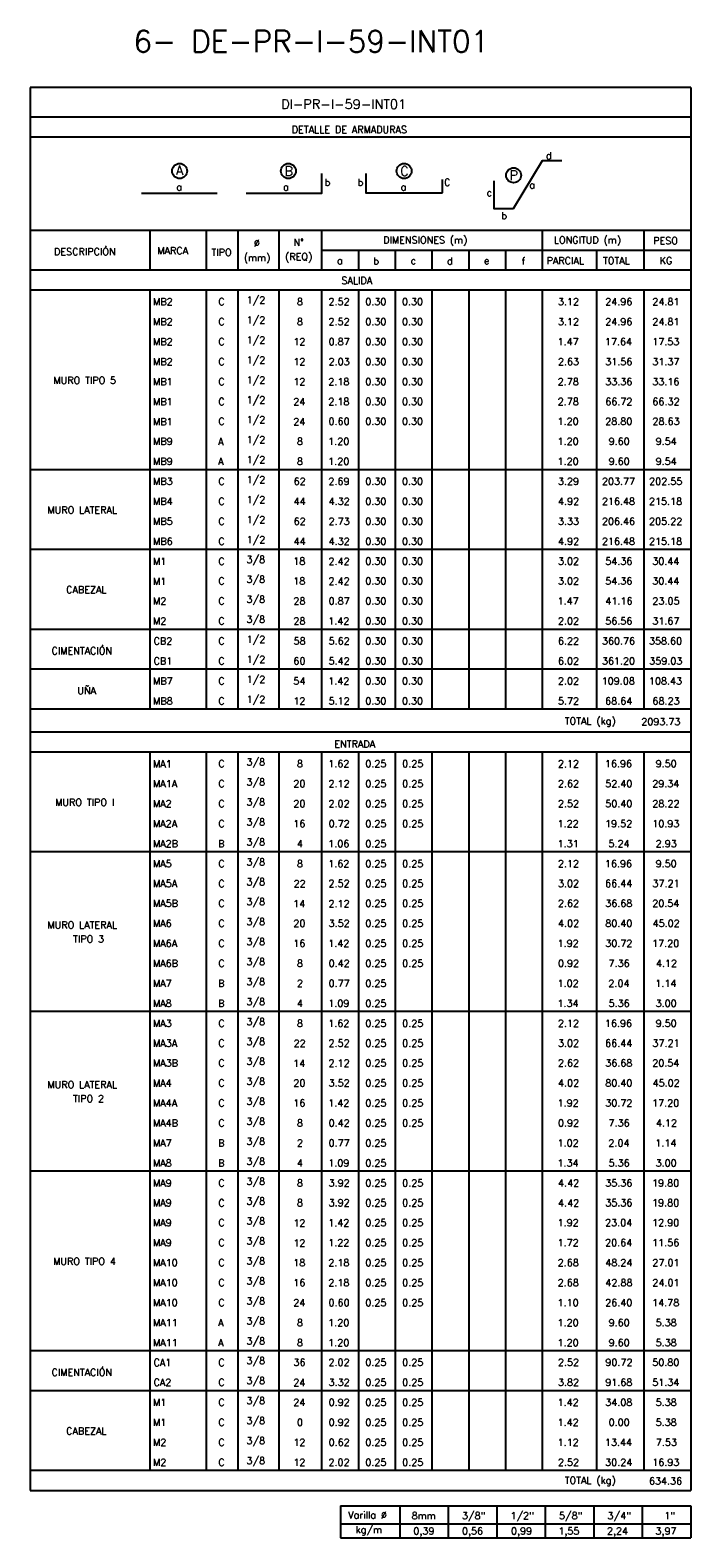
# Model space of a CAD drawing. Header units: metres. Extents: x -260 to 410, y 23 to 160.
# Tile 10 of 15: x 50 to 76, y 23 to 81. Entities that reach past the tile are written whole.
import ezdxf
from ezdxf.enums import TextEntityAlignment as Align

# ---------------------------------------------------------------- set-up
doc = ezdxf.new("R2010")
doc.units = ezdxf.units.M
for name, color, linetype in [('XREF-SE-CUADROS DE DESPIECE - HUAURA_PQT4$0$21', 3, 'Continuous'), ('XREF-SE-CUADROS DE DESPIECE - HUAURA_PQT4$0$21C', 3, 'Continuous'), ('XREF-SE-CUADROS DE DESPIECE - HUAURA_PQT4$0$23', 2, 'Continuous'), ('XREF-SE-CUADROS DE DESPIECE - HUAURA_PQT4$0$S-ANNO-TEXT', 7, 'Continuous'), ('XREF-SE-CUADROS DE DESPIECE - HUAURA_PQT4$0$S-LNWK-0006', 1, 'Continuous')]:
    doc.layers.add(name, color=color, linetype=linetype)
doc.styles.add('XREF-SE-CUADROS DE DESPIECE - HUAURA_PQT4$0$ROMANS-SP', font='romans.shx', dxfattribs={"width": 0.7})
doc.styles.add('XREF-SE-CUADROS DE DESPIECE - HUAURA_PQT4$0$TEGEPSA 100', font='romans.shx')

# ---------------------------------------------------------------- blocks, each defined once
blk = doc.blocks.new('XREF-SE-CUADROS DE DESPIECE - HUAURA_PQT4$0$ARM')
at = {"layer": 'XREF-SE-CUADROS DE DESPIECE - HUAURA_PQT4$0$21C'}
for centre in [(4.163, -1.297), (8.339, -1.297), (12.78, -1.297), (16.983, -1.462)]:
    blk.add_circle(centre, 0.288, dxfattribs=at)
at = {"layer": 'XREF-SE-CUADROS DE DESPIECE - HUAURA_PQT4$0$S-LNWK-0006'}
blk.add_line((2.697, -2.15), (5.606, -2.15), dxfattribs=at)
at = {"layer": 'XREF-SE-CUADROS DE DESPIECE - HUAURA_PQT4$0$S-LNWK-0006', "flags": 128}
blk.add_lwpolyline([(18.832, -0.906), (18.079, -0.906), (16.973, -2.743), (16.237, -2.744), (16.237, -1.676)], dxfattribs=at)
at = {"layer": 'XREF-SE-CUADROS DE DESPIECE - HUAURA_PQT4$0$S-LNWK-0006'}
blk.add_lwpolyline([(6.719, -2.15), (9.628, -2.15), (9.628, -1.399)], dxfattribs=at)
blk.add_lwpolyline([(14.238, -1.626), (14.238, -2.136, -0.414214), (14.225, -2.15), (11.329, -2.15), (11.329, -1.399)], format="xyb", dxfattribs=at)
at = {"layer": 'XREF-SE-CUADROS DE DESPIECE - HUAURA_PQT4$0$S-ANNO-TEXT', "style": 'XREF-SE-CUADROS DE DESPIECE - HUAURA_PQT4$0$TEGEPSA 100'}
for s, p in [('d', (18.44, -0.838)), ('b', (9.95, -1.871)), ('b', (11.214, -1.871)), ('C', (14.56, -1.871)), ('c', (16.154, -2.26)), ('b', (16.73, -3.145))]:
    blk.add_text(s, height=0.27, dxfattribs=at).set_placement(p, align=Align.RIGHT)
for s, height, p in [('A', 0.362, (4.164, -1.443)), ('B', 0.362, (8.353, -1.479)), ('C', 0.362, (12.794, -1.479)), ('P', 0.362, (16.997, -1.644)), ('a', 0.27, (4.146, -2.047)), ('a', 0.27, (8.246, -2.05)), ('a', 0.27, (12.758, -2.05)), ('a', 0.27, (17.694, -1.974))]:
    blk.add_text(s, height=height, dxfattribs=at).set_placement(p, align=Align.CENTER)
blk = doc.blocks.new('XREF-SE-CUADROS DE DESPIECE - HUAURA_PQT4')
blk.add_line((72.039, 56.826), (72.039, 54.528))
at = {"layer": 'XREF-SE-CUADROS DE DESPIECE - HUAURA_PQT4$0$21'}
for p, q in [((54.887, 72.91), (54.887, 71.379)), ((57.054, 72.91), (57.054, 71.379)), ((58.266, 72.91), (58.266, 71.379)), ((59.836, 72.91), (59.836, 71.379)), ((61.486, 72.91), (61.486, 71.379)), ((69.953, 72.91), (69.953, 71.379)), ((73.848, 72.91), (73.848, 71.379)), ((61.486, 72.14), (75.656, 72.14)), ((62.897, 72.14), (62.897, 71.379)), ((64.308, 72.14), (64.308, 71.379)), ((65.719, 72.14), (65.719, 71.379)), ((67.13, 72.14), (67.13, 71.379)), ((68.542, 72.14), (68.542, 71.379)), ((72.039, 72.14), (72.039, 71.379)), ((50.297, 71.379), (75.656, 71.379)), ((50.297, 70.617), (75.656, 70.617)), ((54.887, 70.617), (54.887, 54.528)), ((57.054, 70.617), (57.054, 56.826)), ((58.266, 70.617), (58.266, 56.826)), ((59.836, 70.617), (59.836, 56.826)), ((61.486, 70.617), (61.486, 56.826)), ((62.897, 70.617), (62.897, 56.826)), ((64.308, 70.617), (64.308, 56.826)), ((65.719, 70.617), (65.719, 56.826)), ((67.13, 70.617), (67.13, 56.826)), ((68.542, 70.617), (68.542, 56.826)), ((69.953, 70.617), (69.953, 54.528)), ((72.039, 70.617), (72.039, 56.826)), ((73.848, 70.617), (73.848, 54.528)), ((50.297, 63.721), (75.656, 63.721)), ((50.297, 60.657), (75.656, 60.657)), ((50.297, 57.592), (75.656, 57.592)), ((57.054, 56.826), (57.054, 54.528)), ((58.266, 56.826), (58.266, 54.528)), ((59.836, 56.826), (59.836, 54.528)), ((61.486, 56.826), (61.486, 54.528)), ((62.897, 56.826), (62.897, 54.528)), ((64.308, 56.826), (64.308, 54.528)), ((65.719, 56.826), (65.719, 54.528)), ((67.13, 56.826), (67.13, 54.528)), ((68.542, 56.826), (68.542, 54.528)), ((50.297, 56.06), (75.656, 56.06)), ((50.297, 54.528), (54.887, 54.528)), ((54.887, 54.528), (75.656, 54.528)), ((50.297, 53.641), (75.656, 53.641)), ((50.297, 52.879), (75.656, 52.879)), ((54.887, 52.879), (54.887, 25.298)), ((57.054, 52.879), (57.054, 25.298)), ((58.266, 52.879), (58.266, 25.298)), ((59.836, 52.879), (59.836, 25.298)), ((61.486, 52.879), (61.486, 25.298)), ((62.897, 52.879), (62.897, 25.298)), ((64.308, 52.879), (64.308, 25.298)), ((65.719, 52.879), (65.719, 25.298)), ((67.13, 52.879), (67.13, 25.298)), ((68.542, 52.879), (68.542, 25.298)), ((69.953, 52.879), (69.953, 25.298)), ((72.039, 52.879), (72.039, 25.298)), ((73.848, 52.879), (73.848, 25.298)), ((50.297, 49.048), (75.656, 49.048)), ((50.297, 42.919), (75.656, 42.919)), ((50.297, 36.79), (75.656, 36.79)), ((50.297, 29.895), (75.656, 29.895)), ((50.297, 28.362), (75.656, 28.362)), ((50.297, 25.298), (75.656, 25.298)), ((64.481, 23.932), (64.481, 22.704)), ((66.343, 23.932), (66.343, 22.704)), ((68.206, 23.932), (68.206, 22.704)), ((70.068, 23.932), (70.068, 22.704)), ((71.931, 23.932), (71.931, 22.704)), ((73.794, 23.932), (73.794, 22.704)), ((62.215, 23.244), (75.656, 23.244))]:
    blk.add_line(p, q, dxfattribs=at)
at = {"layer": 'XREF-SE-CUADROS DE DESPIECE - HUAURA_PQT4$0$23'}
for p, q in [((50.297, 78.38), (50.297, 24.523)), ((75.656, 78.38), (75.656, 24.523)), ((50.297, 72.91), (75.656, 72.91)), ((50.297, 24.523), (75.656, 24.523)), ((62.215, 23.932), (62.215, 22.704)), ((62.215, 23.932), (75.656, 23.932)), ((62.215, 23.932), (62.215, 22.704)), ((75.656, 23.932), (75.656, 22.704)), ((62.215, 22.704), (75.656, 22.704))]:
    blk.add_line(p, q, dxfattribs=at)
for points in [[(75.656, 78.38), (50.297, 78.38)], [(75.656, 77.244), (50.297, 77.244)], [(75.656, 76.474), (50.297, 76.474)]]:
    blk.add_lwpolyline(points, dxfattribs=at)
blk.add_blockref('XREF-SE-CUADROS DE DESPIECE - HUAURA_PQT4$0$ARM', (51.87, 76.474))
at = {"style": 'XREF-SE-CUADROS DE DESPIECE - HUAURA_PQT4$0$TEGEPSA 100'}
for s, p in [('Ø', (58.885, 72.28)), ('N°', (60.406, 72.307)), ('DIMENSIONES (m)', (63.848, 72.394)), ('LONGITUD (m)', (70.397, 72.394)), ('PESO', (74.211, 72.367)), ('DESCRIPCIÓN', (51.215, 71.94)), ('MARCA', (55.18, 71.986)), ('TIPO', (57.255, 71.918)), ('(mm)', (58.499, 71.721)), ('(REQ)', (60.082, 71.748)), ('a', (62.078, 71.603)), ('b', (63.464, 71.591)), ('c', (64.905, 71.603)), ('d', (66.3, 71.592)), ('e', (67.712, 71.603)), ('f', (69.164, 71.589)), ('PARCIAL', (70.12, 71.601)), ('TOTAL', (72.284, 71.601)), ('KG', (74.461, 71.601)), ('MB2', (55.014, 70.021)), ('C', (57.521, 70.023)), (' 1/2', (58.418, 70.088)), ('8', (60.534, 70.024)), ('2.52', (61.747, 70.024)), ('0.30', (63.158, 70.024)), ('0.30', (64.57, 70.024)), ('3.12', (70.553, 70.024)), ('24.96', (72.369, 70.024)), ('24.81', (74.181, 70.024)), ('MB2', (55.014, 69.255)), ('C', (57.521, 69.257)), (' 1/2', (58.418, 69.322)), ('8', (60.534, 69.258)), ('2.52', (61.747, 69.258)), ('0.30', (63.158, 69.258)), ('0.30', (64.57, 69.258)), ('3.12', (70.553, 69.258)), ('24.96', (72.369, 69.258)), ('24.81', (74.181, 69.258)), ('MB2', (55.014, 68.489)), ('C', (57.521, 68.491)), (' 1/2', (58.418, 68.556)), ('12', (60.4, 68.487)), ('0.87', (61.75, 68.492)), ('0.30', (63.158, 68.492)), ('0.30', (64.57, 68.492)), ('1.47', (70.542, 68.489)), ('17.64', (72.359, 68.492)), ('17.53', (74.175, 68.492)), ('MB2', (55.014, 67.723)), ('C', (57.521, 67.725)), (' 1/2', (58.418, 67.79)), ('12', (60.4, 67.721)), ('2.03', (61.749, 67.726)), ('0.30', (63.158, 67.726)), ('0.30', (64.57, 67.726)), ('2.63', (70.553, 67.726)), ('31.56', (72.37, 67.726)), ('31.37', (74.18, 67.726)), ('MURO TIPO 5', (51.189, 67.011)), ('MB1', (55.014, 66.956)), ('C', (57.521, 66.959)), (' 1/2', (58.418, 67.024)), ('12', (60.4, 66.955)), ('2.18', (61.744, 66.96)), ('0.30', (63.158, 66.96)), ('0.30', (64.57, 66.96)), ('2.78', (70.548, 66.96)), ('33.36', (72.37, 66.96)), ('33.16', (74.179, 66.96)), ('MB1', (55.014, 66.19)), ('C', (57.521, 66.193)), (' 1/2', (58.418, 66.257)), ('24', (60.4, 66.19)), ('2.18', (61.744, 66.193)), ('0.30', (63.158, 66.193)), ('0.30', (64.57, 66.193)), ('2.78', (70.548, 66.193)), ('66.72', (72.374, 66.193)), ('66.32', (74.182, 66.193)), ('MB1', (55.014, 65.424)), ('C', (57.521, 65.427)), (' 1/2', (58.418, 65.491)), ('24', (60.4, 65.424)), ('0.60', (61.747, 65.427)), ('0.30', (63.158, 65.427)), ('0.30', (64.57, 65.427)), ('1.20', (70.539, 65.427)), ('28.80', (72.368, 65.427)), ('28.63', (74.183, 65.427)), ('MB9', (55.014, 64.661)), ('A', (57.515, 64.658)), (' 1/2', (58.418, 64.725)), ('8', (60.534, 64.661)), ('1.20', (61.735, 64.661)), ('1.20', (70.539, 64.661)), ('9.60', (72.498, 64.661)), ('9.54', (74.305, 64.661)), (' 1/2', (58.418, 63.959)), ('MB9', (55.014, 63.895)), ('A', (57.515, 63.892)), ('8', (60.534, 63.895)), ('1.20', (61.735, 63.895)), ('1.20', (70.539, 63.895)), ('9.60', (72.498, 63.895)), ('9.54', (74.305, 63.895)), ('MB3', (55.014, 63.129)), ('C', (57.521, 63.128)), (' 1/2', (58.418, 63.193)), ('62', (60.408, 63.129)), ('2.69', (61.746, 63.129)), ('0.30', (63.158, 63.129)), ('0.30', (64.57, 63.129)), ('3.29', (70.552, 63.129)), ('203.77', (72.244, 63.129)), ('202.55', (74.055, 63.129)), ('MB4', (55.014, 62.359)), ('C', (57.521, 62.362)), (' 1/2', (58.418, 62.427)), ('44', (60.408, 62.359)), ('4.32', (61.755, 62.363)), ('0.30', (63.158, 62.363)), ('0.30', (64.57, 62.363)), ('4.92', (70.56, 62.363)), ('216.48', (72.242, 62.363)), ('215.18', (74.051, 62.363)), ('MURO LATERAL', (50.96, 62.031)), (' 1/2', (58.418, 61.661)), ('MB5', (55.014, 61.597)), ('C', (57.521, 61.596)), ('62', (60.408, 61.597)), ('2.73', (61.749, 61.597)), ('0.30', (63.158, 61.597)), ('0.30', (64.57, 61.597)), ('3.33', (70.555, 61.597)), ('206.46', (72.242, 61.597)), ('205.22', (74.054, 61.597)), ('MB6', (55.014, 60.83)), ('C', (57.521, 60.83)), (' 1/2', (58.418, 60.894)), ('44', (60.408, 60.827)), ('4.32', (61.755, 60.83)), ('0.30', (63.158, 60.83)), ('0.30', (64.57, 60.83)), ('4.92', (70.56, 60.83)), ('216.48', (72.242, 60.83)), ('215.18', (74.051, 60.83)), ('M1', (55.014, 60.061)), ('C', (57.521, 60.063)), (' 3/8', (58.415, 60.128)), ('18', (60.396, 60.064)), ('2.42', (61.747, 60.062)), ('0.30', (63.158, 60.064)), ('0.30', (64.57, 60.064)), ('3.02', (70.553, 60.064)), ('54.36', (72.37, 60.064)), ('30.44', (74.176, 60.064)), (' 3/8', (58.415, 59.362)), ('CABEZAL', (51.678, 58.966)), ('M1', (55.014, 59.295)), ('C', (57.521, 59.297)), ('18', (60.396, 59.298)), ('2.42', (61.747, 59.296)), ('0.30', (63.158, 59.298)), ('0.30', (64.57, 59.298)), ('3.02', (70.553, 59.298)), ('54.36', (72.37, 59.298)), ('30.44', (74.176, 59.298)), ('M2', (55.014, 58.529)), ('C', (57.521, 58.531)), (' 3/8', (58.415, 58.596)), ('28', (60.403, 58.532)), ('0.87', (61.75, 58.532)), ('0.30', (63.158, 58.532)), ('0.30', (64.57, 58.532)), ('1.47', (70.542, 58.529)), ('41.16', (72.377, 58.532)), ('23.05', (74.182, 58.532)), ('M2', (55.014, 57.763)), ('C', (57.521, 57.765)), (' 3/8', (58.415, 57.83)), ('28', (60.403, 57.766)), ('1.42', (61.74, 57.763)), ('0.30', (63.158, 57.766)), ('0.30', (64.57, 57.766)), ('2.02', (70.552, 57.766)), ('56.56', (72.37, 57.766)), ('31.67', (74.18, 57.766)), (' 1/2', (58.418, 57.064)), ('CIMENTACIÓN', (51.116, 56.622)), ('CB2', (55.033, 56.999)), ('C', (57.521, 56.999)), ('58', (60.405, 57)), ('5.62', (61.749, 57)), ('0.30', (63.158, 57)), ('0.30', (64.57, 57)), ('6.22', (70.553, 57)), ('360.76', (72.243, 57)), ('358.60', (74.05, 57)), ('CB1', (55.033, 56.233)), ('C', (57.521, 56.233)), (' 1/2', (58.418, 56.298)), ('60', (60.403, 56.233)), ('5.42', (61.749, 56.233)), ('0.30', (63.158, 56.233)), ('0.30', (64.57, 56.233)), ('6.02', (70.553, 56.233)), ('361.20', (72.242, 56.233)), ('359.03', (74.057, 56.233)), ('MB7', (55.014, 55.464)), ('C', (57.521, 55.467)), (' 1/2', (58.418, 55.531)), ('54', (60.402, 55.467)), ('1.42', (61.74, 55.465)), ('0.30', (63.158, 55.467)), ('0.30', (64.57, 55.467)), ('2.02', (70.552, 55.467)), ('109.08', (72.235, 55.467)), ('108.43', (74.048, 55.467)), ('UÑA', (52.108, 55.096)), (' 1/2', (58.418, 54.765)), ('MB8', (55.014, 54.701)), ('C', (57.521, 54.7)), ('12', (60.4, 54.697)), ('5.12', (61.749, 54.701)), ('0.30', (63.158, 54.701)), ('0.30', (64.57, 54.701)), ('5.72', (70.554, 54.701)), ('68.64', (72.367, 54.701)), ('68.23', (74.183, 54.701)), ('MA1', (55.014, 52.283)), ('C', (57.521, 52.286)), (' 3/8', (58.415, 52.351)), ('8', (60.534, 52.286)), ('1.62', (61.74, 52.286)), ('0.25', (63.164, 52.286)), ('0.25', (64.576, 52.286)), ('2.12', (70.552, 52.284)), ('16.96', (72.361, 52.286)), ('9.50', (74.307, 52.286)), ('MA1A', (55.014, 51.517)), ('C', (57.521, 51.52)), (' 3/8', (58.415, 51.584)), ('20', (60.402, 51.52)), ('2.12', (61.747, 51.518)), ('0.25', (63.164, 51.52)), ('0.25', (64.576, 51.52)), ('2.62', (70.552, 51.52)), ('52.40', (72.369, 51.52)), ('29.34', (74.175, 51.52)), ('MURO TIPO I', (51.259, 50.805)), ('MA2', (55.014, 50.751)), ('C', (57.521, 50.753)), (' 3/8', (58.415, 50.818)), ('20', (60.402, 50.754)), ('2.02', (61.747, 50.754)), ('0.25', (63.164, 50.754)), ('0.25', (64.576, 50.754)), ('2.52', (70.552, 50.754)), ('50.40', (72.369, 50.754)), ('28.22', (74.181, 50.754)), ('MA2A', (55.014, 49.985)), ('C', (57.521, 49.987)), (' 3/8', (58.415, 50.052)), ('16', (60.396, 49.988)), ('0.72', (61.752, 49.988)), ('0.25', (63.164, 49.988)), ('0.25', (64.576, 49.988)), ('1.22', (70.545, 49.986)), ('19.52', (72.365, 49.988)), ('10.93', (74.175, 49.988)), ('MA2B', (55.014, 49.219)), ('B', (57.513, 49.217)), (' 3/8', (58.415, 49.286)), ('4', (60.535, 49.219)), ('1.06', (61.736, 49.222)), ('0.25', (63.164, 49.222)), ('1.31', (70.544, 49.222)), ('5.24', (72.495, 49.222)), ('2.93', (74.309, 49.222)), ('MA5', (55.014, 48.456)), ('C', (57.521, 48.455)), (' 3/8', (58.415, 48.52)), ('8', (60.534, 48.456)), ('1.62', (61.74, 48.456)), ('0.25', (63.164, 48.456)), ('0.25', (64.576, 48.456)), ('2.12', (70.552, 48.453)), ('16.96', (72.361, 48.456)), ('9.50', (74.307, 48.456)), (' 3/8', (58.415, 47.754)), ('MA5A', (55.014, 47.69)), ('C', (57.521, 47.689)), ('22', (60.407, 47.685)), ('2.52', (61.747, 47.69)), ('0.25', (63.164, 47.69)), ('0.25', (64.576, 47.69)), ('3.02', (70.553, 47.69)), ('66.44', (72.367, 47.69)), ('37.21', (74.182, 47.69)), ('MA5B', (55.014, 46.923)), ('C', (57.521, 46.923)), (' 3/8', (58.415, 46.987)), ('14', (60.393, 46.92)), ('2.12', (61.747, 46.921)), ('0.25', (63.164, 46.923)), ('0.25', (64.576, 46.923)), ('2.62', (70.552, 46.923)), ('36.68', (72.37, 46.923)), ('20.54', (74.175, 46.923)), ('MURO LATERAL', (50.96, 46.092)), ('MA6', (55.014, 46.157)), ('C', (57.521, 46.157)), (' 3/8', (58.415, 46.221)), ('20', (60.402, 46.157)), ('3.52', (61.749, 46.157)), ('0.25', (63.164, 46.157)), ('0.25', (64.576, 46.157)), ('4.02', (70.56, 46.157)), ('80.40', (72.371, 46.157)), ('45.02', (74.189, 46.157)), ('TIPO 3', (51.942, 45.559)), (' 3/8', (58.415, 45.455)), ('MA6A', (55.014, 45.391)), ('C', (57.521, 45.39)), ('16', (60.396, 45.391)), ('1.42', (61.74, 45.389)), ('0.25', (63.164, 45.391)), ('0.25', (64.576, 45.391)), ('1.92', (70.545, 45.391)), ('30.72', (72.374, 45.391)), ('17.20', (74.169, 45.391)), ('MA6B', (55.014, 44.625)), ('C', (57.521, 44.624)), (' 3/8', (58.415, 44.689)), ('8', (60.534, 44.625)), ('0.42', (61.752, 44.625)), ('0.25', (63.164, 44.625)), ('0.25', (64.576, 44.625)), ('0.92', (70.557, 44.625)), ('7.36', (72.497, 44.625)), ('4.12', (74.316, 44.623)), ('MA7', (55.014, 43.856)), ('B', (57.513, 43.854)), (' 3/8', (58.415, 43.923)), ('2', (60.534, 43.854)), ('0.77', (61.75, 43.859)), ('0.25', (63.164, 43.859)), ('1.02', (70.545, 43.859)), ('2.04', (72.493, 43.859)), ('1.14', (74.294, 43.856)), (' 3/8', (58.415, 43.157)), ('MA8', (55.014, 43.093)), ('B', (57.513, 43.088)), ('4', (60.535, 43.089)), ('1.09', (61.739, 43.093)), ('0.25', (63.164, 43.093)), ('1.34', (70.538, 43.093)), ('5.36', (72.497, 43.093)), ('3.00', (74.304, 43.093)), ('MA3', (55.014, 42.327)), ('C', (57.521, 42.326)), (' 3/8', (58.415, 42.391)), ('8', (60.534, 42.327)), ('1.62', (61.74, 42.327)), ('0.25', (63.164, 42.327)), ('0.25', (64.576, 42.327)), ('2.12', (70.552, 42.324)), ('16.96', (72.361, 42.327)), ('9.50', (74.307, 42.327)), ('MA3A', (55.014, 41.56)), ('C', (57.521, 41.56)), (' 3/8', (58.415, 41.624)), ('22', (60.407, 41.556)), ('2.52', (61.747, 41.56)), ('0.25', (63.164, 41.56)), ('0.25', (64.576, 41.56)), ('3.02', (70.553, 41.56)), ('66.44', (72.367, 41.56)), ('37.21', (74.182, 41.56)), (' 3/8', (58.415, 40.858)), ('MA3B', (55.014, 40.794)), ('C', (57.521, 40.793)), ('14', (60.393, 40.791)), ('2.12', (61.747, 40.792)), ('0.25', (63.164, 40.794)), ('0.25', (64.576, 40.794)), ('2.62', (70.552, 40.794)), ('36.68', (72.37, 40.794)), ('20.54', (74.175, 40.794)), ('MURO LATERAL', (50.96, 39.963)), ('MA4', (55.014, 40.025)), ('C', (57.521, 40.027)), (' 3/8', (58.415, 40.092)), ('20', (60.402, 40.028)), ('3.52', (61.749, 40.028)), ('0.25', (63.164, 40.028)), ('0.25', (64.576, 40.028)), ('4.02', (70.56, 40.028)), ('80.40', (72.371, 40.028)), ('45.02', (74.189, 40.028)), ('TIPO 2', (51.94, 39.43)), ('MA4A', (55.014, 39.259)), ('C', (57.521, 39.261)), (' 3/8', (58.415, 39.326)), ('16', (60.396, 39.262)), ('1.42', (61.74, 39.259)), ('0.25', (63.164, 39.262)), ('0.25', (64.576, 39.262)), ('1.92', (70.545, 39.262)), ('30.72', (72.374, 39.262)), ('17.20', (74.169, 39.262)), (' 3/8', (58.415, 38.56)), ('MA4B', (55.014, 38.493)), ('C', (57.521, 38.495)), ('8', (60.534, 38.496)), ('0.42', (61.752, 38.496)), ('0.25', (63.164, 38.496)), ('0.25', (64.576, 38.496)), ('0.92', (70.557, 38.496)), ('7.36', (72.497, 38.496)), ('4.12', (74.316, 38.493)), ('MA7', (55.014, 37.726)), ('B', (57.513, 37.725)), (' 3/8', (58.415, 37.794)), ('2', (60.534, 37.725)), ('0.77', (61.75, 37.73)), ('0.25', (63.164, 37.73)), ('1.02', (70.545, 37.73)), ('2.04', (72.493, 37.73)), ('1.14', (74.294, 37.727)), ('MA8', (55.014, 36.963)), ('B', (57.513, 36.959)), (' 3/8', (58.415, 37.028)), ('4', (60.535, 36.96)), ('1.09', (61.739, 36.963)), ('0.25', (63.164, 36.963)), ('1.34', (70.538, 36.963)), ('5.36', (72.497, 36.963)), ('3.00', (74.304, 36.963)), ('MA9', (55.014, 36.197)), ('C', (57.521, 36.197)), (' 3/8', (58.415, 36.261)), ('8', (60.534, 36.197)), ('3.92', (61.749, 36.197)), ('0.25', (63.164, 36.197)), ('0.25', (64.576, 36.197)), ('4.42', (70.56, 36.195)), ('35.36', (72.37, 36.197)), ('19.80', (74.169, 36.197)), ('MA9', (55.014, 35.431)), ('C', (57.521, 35.43)), (' 3/8', (58.415, 35.495)), ('8', (60.534, 35.431)), ('3.92', (61.749, 35.431)), ('0.25', (63.164, 35.431)), ('0.25', (64.576, 35.431)), ('4.42', (70.56, 35.429)), ('35.36', (72.37, 35.431)), ('19.80', (74.169, 35.431)), ('MA9', (55.014, 34.665)), ('C', (57.521, 34.664)), (' 3/8', (58.415, 34.729)), ('12', (60.4, 34.66)), ('1.42', (61.74, 34.663)), ('0.25', (63.164, 34.665)), ('0.25', (64.576, 34.665)), ('1.92', (70.545, 34.665)), ('23.04', (72.366, 34.665)), ('12.90', (74.169, 34.665)), ('MA9', (55.014, 33.899)), ('C', (57.521, 33.898)), (' 3/8', (58.415, 33.963)), ('12', (60.4, 33.894)), ('1.22', (61.74, 33.896)), ('0.25', (63.164, 33.899)), ('0.25', (64.576, 33.899)), ('1.72', (70.545, 33.896)), ('20.64', (72.366, 33.899)), ('11.56', (74.17, 33.899)), ('MURO TIPO 4', (51.181, 33.184)), ('MA10', (55.014, 33.133)), ('C', (57.521, 33.132)), (' 3/8', (58.415, 33.197)), ('18', (60.396, 33.133)), ('2.18', (61.744, 33.133)), ('0.25', (63.164, 33.133)), ('0.25', (64.576, 33.133)), ('2.68', (70.548, 33.133)), ('48.24', (72.374, 33.133)), ('27.01', (74.181, 33.133)), ('MA10', (55.014, 32.367)), ('C', (57.521, 32.366)), (' 3/8', (58.415, 32.431)), ('16', (60.396, 32.367)), ('2.18', (61.744, 32.367)), ('0.25', (63.164, 32.367)), ('0.25', (64.576, 32.367)), ('2.68', (70.548, 32.367)), ('42.88', (72.377, 32.367)), ('24.01', (74.181, 32.367)), ('MA10', (55.014, 31.6)), ('C', (57.521, 31.6)), (' 3/8', (58.415, 31.664)), ('24', (60.4, 31.597)), ('0.60', (61.747, 31.6)), ('0.25', (63.164, 31.6)), ('0.25', (64.576, 31.6)), ('1.10', (70.539, 31.6)), ('26.40', (72.368, 31.6)), ('14.78', (74.17, 31.6)), ('MA11', (55.014, 30.831)), ('A', (57.515, 30.831)), (' 3/8', (58.415, 30.898)), ('8', (60.534, 30.834)), ('1.20', (61.735, 30.834)), ('1.20', (70.539, 30.834)), ('9.60', (72.498, 30.834)), ('5.38', (74.306, 30.834)), ('MA11', (55.014, 30.065)), ('A', (57.515, 30.065)), (' 3/8', (58.415, 30.132)), ('8', (60.534, 30.068)), ('1.20', (61.735, 30.068)), ('1.20', (70.539, 30.068)), ('9.60', (72.498, 30.068)), ('5.38', (74.306, 30.068)), ('CA1', (55.033, 29.301)), ('C', (57.521, 29.301)), (' 3/8', (58.415, 29.366)), ('36', (60.404, 29.302)), ('2.02', (61.747, 29.302)), ('0.25', (63.164, 29.302)), ('0.25', (64.576, 29.302)), ('2.52', (70.552, 29.302)), ('90.72', (72.377, 29.302)), ('50.80', (74.178, 29.302)), ('CIMENTACIÓN', (51.116, 28.924)), ('CA2', (55.033, 28.535)), ('C', (57.521, 28.535)), (' 3/8', (58.415, 28.6)), ('24', (60.4, 28.533)), ('3.32', (61.749, 28.536)), ('0.25', (63.164, 28.536)), ('0.25', (64.576, 28.536)), ('3.82', (70.553, 28.536)), ('91.68', (72.373, 28.536)), ('51.34', (74.176, 28.536)), ('M1', (55.014, 27.766)), ('C', (57.521, 27.769)), (' 3/8', (58.415, 27.834)), ('24', (60.4, 27.766)), ('0.92', (61.752, 27.77)), ('0.25', (63.164, 27.77)), ('0.25', (64.576, 27.77)), ('1.42', (70.545, 27.767)), ('34.08', (72.37, 27.77)), ('5.38', (74.306, 27.77)), ('M1', (55.014, 27)), ('C', (57.521, 27.003)), (' 3/8', (58.415, 27.068)), ('0', (60.534, 27.004)), ('0.92', (61.752, 27.004)), ('0.25', (63.164, 27.004)), ('0.25', (64.576, 27.004)), ('1.42', (70.545, 27.001)), ('0.00', (72.5, 27.004)), ('5.38', (74.306, 27.004)), ('CABEZAL', (51.678, 26.672)), ('M2', (55.014, 26.234)), ('C', (57.521, 26.237)), (' 3/8', (58.415, 26.301)), ('12', (60.4, 26.233)), ('0.62', (61.752, 26.237)), ('0.25', (63.164, 26.237)), ('0.25', (64.576, 26.237)), ('1.12', (70.545, 26.235)), ('13.44', (72.359, 26.237)), ('7.53', (74.311, 26.237)), ('M2', (55.014, 25.468)), ('C', (57.521, 25.47)), (' 3/8', (58.415, 25.535)), ('12', (60.4, 25.467)), ('2.02', (61.747, 25.471)), ('0.25', (63.164, 25.471)), ('0.25', (64.576, 25.471)), ('2.52', (70.552, 25.471)), ('30.24', (72.367, 25.471)), ('16.93', (74.175, 25.471))]:
    blk.add_text(s, height=0.27, dxfattribs=at).set_placement(p)
at = {"layer": 'Defpoints', "style": 'XREF-SE-CUADROS DE DESPIECE - HUAURA_PQT4$0$ROMANS-SP'}
blk.add_text('6- DE-PR-I-59-INT01', height=0.83433, dxfattribs=at).set_placement((54.263, 79.735))
at = {"layer": 'XREF-SE-CUADROS DE DESPIECE - HUAURA_PQT4$0$23', "style": 'XREF-SE-CUADROS DE DESPIECE - HUAURA_PQT4$0$TEGEPSA 100'}
for s, p in [('SALIDA', (62.245, 70.839)), ('TOTAL (kg)', (70.815, 53.933)), ('2093.73', (73.753, 53.904)), ('ENTRADA', (61.974, 53.049)), ('TOTAL (kg)', (70.815, 24.782)), ('634.36', (74.051, 24.752))]:
    blk.add_text(s, height=0.27, dxfattribs=at).set_placement(p)
at = {"layer": 'XREF-SE-CUADROS DE DESPIECE - HUAURA_PQT4$0$S-ANNO-TEXT', "color": 4, "style": 'XREF-SE-CUADROS DE DESPIECE - HUAURA_PQT4$0$TEGEPSA 100'}
blk.add_text('DI-PR-I-59-INT01', height=0.36233, dxfattribs=at).set_placement((59.928, 77.564))
at = {"layer": 'XREF-SE-CUADROS DE DESPIECE - HUAURA_PQT4$0$S-ANNO-TEXT', "style": 'XREF-SE-CUADROS DE DESPIECE - HUAURA_PQT4$0$TEGEPSA 100'}
for s, height, p in [('DETALLE DE ARMADURAS', 0.27006, (60.339, 76.635)), ('Varilla %%C', 0.27, (62.5, 23.449)), ('kg/m', 0.27, (62.787, 22.879)), ('8mm', 0.27, (64.94, 23.424)), ('3/8"', 0.27, (66.868, 23.424)), ('1/2"', 0.27, (68.731, 23.424)), ('5/8"', 0.27, (70.593, 23.424)), ('3/4"', 0.27, (72.456, 23.424)), ('1"', 0.27, (74.635, 23.424)), ('0,39', 0.27, (65.007, 22.834)), ('0,56', 0.27, (66.87, 22.834)), ('0,99', 0.27, (68.755, 22.834)), ('1,55', 0.27, (70.572, 22.834)), ('2,24', 0.27, (72.435, 22.834)), ('3,97', 0.27, (74.298, 22.834))]:
    blk.add_text(s, height=height, dxfattribs=at).set_placement(p)

msp = doc.modelspace()

# ---------------------------------------------------------------- block references
msp.add_blockref('XREF-SE-CUADROS DE DESPIECE - HUAURA_PQT4', (0, 0))

doc.saveas('drawing.dxf')
